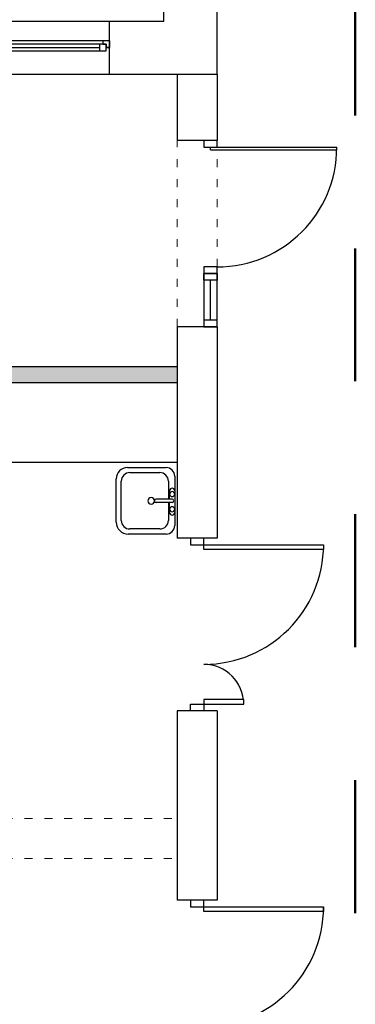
# Model space of a CAD drawing. Header units: millimetres. Extents: x 3698380 to 4312681, y 679670 to 844285.
# Tile 56 of 100: x 3984689 to 3987214, y 786330 to 793737. Entities that reach past the tile are written whole.
import ezdxf

# ---------------------------------------------------------------- set-up
doc = ezdxf.new("R2010")
doc.units = ezdxf.units.MM
doc.header["$LTSCALE"] = 10
doc.set_wipeout_variables(frame=1)
doc.linetypes.add('1', pattern=[2, 1, -1])
doc.linetypes.add('ACAD_ISO03W100', pattern=[30, 12, -18])
doc.layers.add('0 20 cienka', color=8, linetype='Continuous', lineweight=20)
doc.layers.add('HVAC_zakres_opracowania', color=1, linetype='1', lineweight=50)
for name, color, linetype in [('_wytyczne ele', 6, 'Continuous'), ('A_bloki', 252, 'Continuous'), ('A_kreskowanie', 8, 'Continuous'), ('A_sc_istn', 252, 'Continuous'), ('A_sc_proj', 2, 'Continuous'), ('A_stolarka', 252, 'Continuous'), ('A_wymiary', 1, 'Continuous')]:
    doc.layers.add(name, color=color, linetype=linetype)

# ---------------------------------------------------------------- blocks, each defined once
blk = doc.blocks.new('*U462')
at = {"color": 252}
for p, q in [((-95, 20), (-100, 20)), ((-100, 15), (-97.5, 15)), ((-97.5, 15), (-97.5, 17.5)), ((-97.5, 17.5), (-95, 17.5)), ((-92.5, 17.5), (-97.5, 17.5)), ((-97.5, 17.5), (-97.5, 12.5)), ((-95, 17.5), (-95, 20)), ((140, 20), (-95, 20)), ((-92.5, 12.5), (-92.5, 17.5)), ((137.5, 17.5), (-92.5, 17.5)), ((-92.5, 15), (137.5, 15)), ((142.5, 17.5), (137.5, 17.5)), ((137.5, 17.5), (137.5, 12.5)), ((145, 20), (140, 20)), ((140, 20), (140, 17.5)), ((140, 17.5), (142.5, 17.5)), ((142.5, 17.5), (142.5, 15)), ((142.5, 12.5), (142.5, 17.5)), ((142.5, 15), (145, 15)), ((-97.5, 12.5), (-92.5, 12.5)), ((-92.5, 12.5), (137.5, 12.5)), ((-92.5, 12.5), (137.5, 12.5)), ((137.5, 12.5), (142.5, 12.5))]:
    blk.add_line(p, q, dxfattribs=at)
for points in [[(-100, 20), (-100, 15), (-97.5, 15)], [(145, 20), (145, 14.99), (142.5, 15)]]:
    blk.add_lwpolyline(points, dxfattribs=at)
blk = doc.blocks.new('*U469')
at = {"color": 252}
for points in [[(35, 900), (35, 0), (0, 0), (0, 900)], [(-50, -100), (0, -100), (0, 0), (-50, 0)], [(950, 0), (950, -100), (900, -100), (900, 0)]]:
    blk.add_lwpolyline(points, close=True, dxfattribs=at)
blk.add_arc((0, 0), 900, 0, 90, dxfattribs=at)
blk = doc.blocks.new('jndf')
at = {"layer": 'A_stolarka', "ltscale": 2}
for p, q in [((6685.7, -1555593.7), (6685.7, -1556543.7)), ((6685.7, -1555593.7), (6705.7, -1555593.7)), ((6705.7, -1555593.7), (6705.7, -1556543.7))]:
    blk.add_line(p, q, dxfattribs=at)
for points in [[(5755.7, -1555643.7), (5805.7, -1555643.7), (5805.7, -1555543.7), (5755.7, -1555543.7)], [(6705.7, -1555643.7), (6755.7, -1555643.7), (6755.7, -1555543.7), (6705.7, -1555543.7)]]:
    blk.add_lwpolyline(points, close=True, dxfattribs=at)
blk.add_arc((6705.7, -1555643.7), 900, 180, 270, dxfattribs=at)
blk = doc.blocks.new('zlew_ 1 komora_ gospodarczy_ 01 - 500 x 440mm-1748953-1 PIĘTRO')
at = {"layer": 'A_bloki'}
for p, q in [((-14.54, 25.99), (18.13, 25.99)), ((-14.54, 25.99), (18.13, 25.99)), ((-23.43, -11.66), (-23.43, 17.1)), ((-23.43, -11.66), (-23.43, 17.1)), ((-19.62, -6.9), (-19.62, 15.83)), ((-13.27, 22.18), (16.41, 22.18)), ((22.76, 15.83), (22.76, -6.9)), ((26.57, 17.55), (26.57, -11.66)), ((26.57, 17.55), (26.57, -11.66)), ((0.3, -16.07), (0.3, -4.04)), ((2.84, -16.07), (2.84, -4.04)), ((0.3, -13.25), (-13.27, -13.25)), ((-7.32, -14.2), (0.3, -14.2)), ((16.41, -13.25), (2.84, -13.25)), ((2.84, -14.2), (9.19, -14.2)), ((20.22, -18.01), (-17.08, -18.01)), ((20.22, -18.01), (-17.08, -18.01)), ((9.19, -18.01), (-7.32, -18.01))]:
    blk.add_line(p, q, dxfattribs=at)
for centre, radius, start, end in [((-14.54, 17.1), 8.89, 90, 180), ((-14.54, 17.1), 8.89, 90, 180), ((18.13, 17.55), 8.44, 0, 90), ((18.13, 17.55), 8.44, 360, 90), ((-13.27, 15.83), 6.35, 90, 180), ((16.41, 15.83), 6.35, 360, 90), ((1.57, -0.32), 2.54, 360, 180), ((-13.27, -6.9), 6.35, 180, 270), ((1.57, -0.32), 2.54, 180, 0), ((1.57, -4.04), 1.27, 360, 180), ((16.41, -6.9), 6.35, 270, 0), ((-17.08, -11.66), 6.35, 180, 270), ((-17.08, -11.66), 6.35, 180, 270), ((-7.32, -16.11), 1.91, 90, 270), ((-4.78, -16.11), 1.9, 360, 180), ((6.65, -16.11), 1.9, 0, 180), ((9.19, -16.11), 1.9, 270, 90), ((20.22, -11.66), 6.35, 270, 0), ((20.22, -11.66), 6.35, 270, 0), ((-4.78, -16.11), 1.9, 180, 0), ((1.57, -16.07), 1.27, 180, 0), ((6.65, -16.11), 1.9, 180, 0)]:
    blk.add_arc(centre, radius, start, end, dxfattribs=at)
blk = doc.blocks.new('d')
at = {"layer": 'A_kreskowanie', "ltscale": 2}
h = blk.add_hatch(color=252, dxfattribs=at)
h.dxf.hatch_style = 1
h.paths.add_polyline_path([(3731432.76, 791007.02), (3731312.76, 791007.02), (3731312.76, 789647.02), (3731432.76, 789647.02)])
h.paths.add_polyline_path([(3732874.74, 789327.02), (3732874.74, 789347.02), (3731432.76, 789347.02), (3731432.76, 789227.02), (3732874.74, 789227.02)])
h.paths.add_polyline_path([(3732754.74, 789227.02), (3732634.74, 789227.02), (3732634.74, 789127.02), (3732754.74, 789127.02)])
h.paths.add_polyline_path([(3734281.53, 789347.02), (3733874.74, 789347.02), (3733874.74, 789227.02), (3734281.53, 789227.02)])
h.paths.add_polyline_path([(3734161.53, 791007.02), (3734041.53, 791007.02), (3734041.53, 790927.02), (3734041.53, 790357.02), (3734041.53, 789347.02), (3734161.53, 789347.02)])
h.paths.add_polyline_path([(3736381.9, 791007.02), (3736261.9, 791007.02), (3736261.9, 789347.02), (3735463.65, 789347.02), (3735314.74, 789347.02), (3735314.74, 789227.02), (3736381.9, 789227.02)])
h.paths.add_polyline_path([(3735583.65, 789227.02), (3735463.65, 789227.02), (3735463.65, 787727.02), (3735583.65, 787727.02)])
h.paths.add_polyline_path([(3732754.74, 788122.56), (3732634.74, 788122.56), (3732634.74, 787727.02), (3732754.74, 787727.02)])
h.paths.add_polyline_path([(3731432.76, 789527.02), (3731312.76, 789527.02), (3731312.76, 787727.02), (3731432.76, 787727.02)])
h.paths.add_polyline_path([(3730049.12, 787727.02), (3729235.08, 787727.02), (3729235.08, 787627.02), (3729285.08, 787627.02), (3729285.08, 787527.02, 0.0278424), (3729290.65, 787427.02), (3730049.12, 787427.02)])
h.paths.add_polyline_path([(3729285.08, 787527.02), (3729235.08, 787527.02), (3729235.08, 787427.02), (3729290.65, 787427.02, -0.0278424)], flags=17)
h.paths.add_polyline_path([(3729285.08, 787627.02), (3729235.08, 787627.02), (3729235.08, 787527.02), (3729285.08, 787527.02)], flags=17)
h.paths.add_polyline_path([(3729114.74, 784607.02), (3728714.74, 784607.02), (3728714.74, 783607.02), (3729114.74, 783607.02)])
h.paths.add_polyline_path([(3729220.66, 783607.02), (3729114.74, 783607.02), (3729114.74, 783487.02), (3729220.66, 783487.02)])
h.paths.add_polyline_path([(3729309.74, 783607.02), (3729220.66, 783607.02), (3729220.66, 783487.02), (3729309.74, 783487.02)])
h.paths.add_polyline_path([(3732204.74, 783607.02), (3730709.74, 783607.02), (3730709.74, 783487.02), (3732204.74, 783487.02)])
h.paths.add_polyline_path([(3732324.74, 783707.02), (3732204.74, 783707.02), (3732204.74, 781627.02), (3732324.74, 781627.02)])
h.paths.add_polyline_path([(3735344.74, 786027.02), (3735224.74, 786027.02), (3732324.74, 786027.02), (3732324.74, 785907.02), (3735224.74, 785907.02), (3735224.74, 781627.02), (3735344.74, 781627.02)])
h.paths.add_polyline_path([(3744114.74, 791127.02), (3735314.74, 791127.02), (3735314.74, 791007.02), (3744114.74, 791007.02)])
h.paths.add_polyline_path([(3740100.05, 791007.02), (3739980.05, 791007.02), (3739980.05, 787727.02), (3740100.05, 787727.02)])
h.paths.add_polyline_path([(3742214.74, 791007.02), (3742094.74, 791007.02), (3742094.74, 787727.02), (3742214.74, 787727.02)])
h.paths.add_polyline_path([(3727024.74, 793327.02), (3726904.74, 793327.02), (3726904.74, 789127.02), (3727024.74, 789127.02)])
at = {"layer": '0 20 cienka', "color": 252, "linetype": 'ACAD_ISO03W100', "ltscale": 0.5}
for p, q in [((3744114.74, 791427.02), (3744114.74, 792827.02)), ((3744414.74, 791427.02), (3744414.74, 792827.02)), ((3742214.74, 787727.02), (3744114.74, 787727.02)), ((3742214.74, 787427.02), (3744114.74, 787427.02))]:
    blk.add_line(p, q, dxfattribs=at)
at = {"layer": 'A_bloki', "color": 252, "linetype": 'Continuous'}
blk.add_lwpolyline([(3742214.74, 790407.02), (3744114.74, 790407.02)], dxfattribs=at)
at = {"layer": 'A_sc_istn', "color": 252}
for points in [[(3722514.74, 788607.02), (3722514.74, 793727.02), (3744014.74, 793727.02), (3744014.74, 797027.02)], [(3722914.74, 788607.02), (3722914.74, 793327.02), (3744414.74, 793327.02), (3744414.74, 797027.02)], [(3743604.74, 793327.02), (3743604.74, 793727.02)], [(3744114.74, 793327.02), (3744114.74, 792827.02)], [(3744414.74, 793327.02), (3744414.74, 792827.02)], [(3744114.74, 791427.02), (3744114.74, 789837.07)], [(3744414.74, 791427.02), (3744414.74, 789837.07)], [(3744414.74, 789837.07), (3744114.74, 789837.07)], [(3744114.74, 788537.07), (3744114.74, 787112.59)], [(3744414.74, 788537.07), (3744114.74, 788537.07)], [(3744414.74, 788537.07), (3744414.74, 787112.59)], [(3744414.74, 787112.59), (3744114.74, 787112.59)]]:
    blk.add_lwpolyline(points, dxfattribs=at)
at = {"layer": 'A_sc_proj', "color": 252, "ltscale": 2}
for p, q in [((3744414.74, 792827.02), (3744114.74, 792827.02)), ((3744414.74, 791427.02), (3744114.74, 791427.02))]:
    blk.add_line(p, q, dxfattribs=at)
for points in [[(3729114.74, 791127.02), (3744114.74, 791127.02)], [(3729114.74, 791007.02), (3744114.74, 791007.02)]]:
    blk.add_lwpolyline(points, dxfattribs=at)
at = {"layer": 'A_stolarka', "color": 252, "ltscale": 2}
blk.add_line((3744364.74, 791477.02), (3744364.74, 791777.02), dxfattribs=at)
for points in [[(3744414.74, 791827.02), (3744414.74, 791777.02), (3744314.74, 791777.02), (3744314.74, 791827.02)], [(3744314.74, 791827.02), (3744314.74, 791427.02), (3744414.74, 791427.02), (3744414.74, 791827.02)], [(3744414.74, 791427.02), (3744414.74, 791477.02), (3744314.74, 791477.02), (3744314.74, 791427.02)]]:
    blk.add_lwpolyline(points, close=True, dxfattribs=at)
at = {"layer": 'A_stolarka', "color": 252}
for centre, radius, start, end in [((3744314.74, 789787.07), 900, 270, 0), ((3744314.74, 788587.07), 300, 0, 90)]:
    blk.add_arc(centre, radius, start, end, dxfattribs=at)
at = {"layer": 'A_bloki', "color": 252, "linetype": 'Continuous', "xscale": 10, "yscale": 10, "zscale": 10, "rotation": 90.00000000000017}
blk.add_blockref('zlew_ 1 komora_ gospodarczy_ 01 - 500 x 440mm-1748953-1 PIĘTRO', (3743915.27, 790101.76), dxfattribs=at)
at = {"layer": 'A_sc_istn', "color": 252, "xscale": 10, "yscale": 10, "zscale": 10}
blk.add_blockref('*U462', (3742154.74, 793377.05), dxfattribs=at)
at = {"layer": 'A_sc_istn', "color": 252, "rotation": 270}
blk.add_blockref('*U469', (3744314.74, 787062.59), dxfattribs=at)
at = {"layer": 'A_stolarka', "color": 252, "rotation": 90.00000000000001}
blk.add_blockref('jndf', (2188771, 786071.29), dxfattribs=at)
at = {"color": 252}
for points in [[(3745214.74, 789787.07), (3745214.74, 789752.07), (3744314.74, 789752.07), (3744314.74, 789787.07)], [(3744614.74, 788587.07), (3744614.74, 788622.07), (3744314.74, 788622.07), (3744314.74, 788587.07)]]:
    blk.add_wipeout(points, dxfattribs=at).dxf.layer = 'A_stolarka'
for points in [[(3745214.74, 789787.07), (3745214.74, 789752.07), (3744314.74, 789752.07), (3744314.74, 789787.07)], [(3744614.74, 788587.07), (3744614.74, 788622.07), (3744314.74, 788622.07), (3744314.74, 788587.07)]]:
    blk.add_wipeout(points, dxfattribs=at).dxf.layer = 'A_stolarka'
for points in [[(3745214.74, 789787.07), (3745214.74, 789752.07), (3744314.74, 789752.07), (3744314.74, 789787.07)], [(3744614.74, 788587.07), (3744614.74, 788622.07), (3744314.74, 788622.07), (3744314.74, 788587.07)]]:
    blk.add_wipeout(points, dxfattribs=at).dxf.layer = 'A_stolarka'
at = {"layer": 'A_stolarka', "color": 252}
for points in [[(3744214.74, 789837.07), (3744214.74, 789787.07), (3744314.74, 789787.07), (3744314.74, 789837.07)], [(3745214.74, 789752.07), (3744314.74, 789752.07), (3744314.74, 789787.07), (3745214.74, 789787.07)], [(3744214.74, 788537.07), (3744214.74, 788587.07), (3744314.74, 788587.07), (3744314.74, 788537.07)], [(3744614.74, 788622.07), (3744314.74, 788622.07), (3744314.74, 788587.07), (3744614.74, 788587.07)]]:
    blk.add_lwpolyline(points, close=True, dxfattribs=at)
blk = doc.blocks.new('A$C77EF4F1D')
at = {"layer": 'HVAC_zakres_opracowania', "color": 2, "ltscale": 100}
blk.add_line((16739.2, -14310.6), (16739.2, 1834.7), dxfattribs=at)

msp = doc.modelspace()

# ---------------------------------------------------------------- block references
at = {"layer": 'A_wymiary'}
msp.add_blockref('d', (241760.1, 0), dxfattribs=at)

# ---------------------------------------------------------------- next in the draw order: block references
at = {"layer": '_wytyczne ele', "color": 2, "ltscale": 2}
msp.add_blockref('A$C77EF4F1D', (3970474.9, 793327), dxfattribs=at)

doc.saveas('drawing.dxf')
